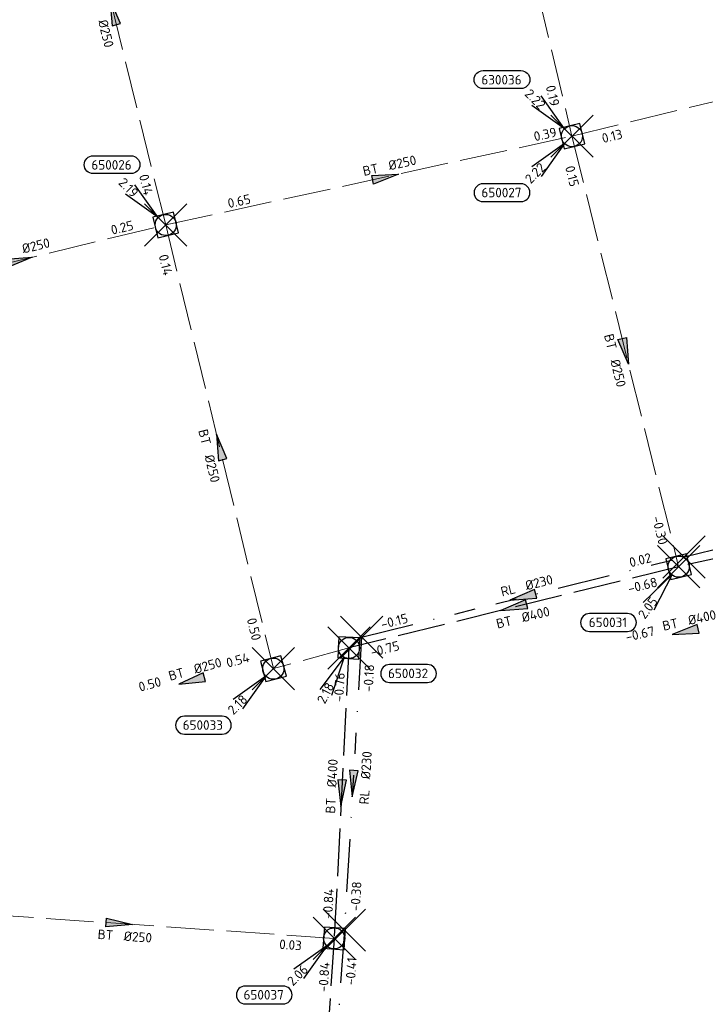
# Model space of a CAD drawing. Header units: metres. Extents: x 153343 to 157271, y 461673 to 467005.
# Tile 169 of 191: x 156823 to 156920, y 464461 to 464601. Entities that reach past the tile are written whole.
import ezdxf
from ezdxf.enums import TextEntityAlignment as Align

# ---------------------------------------------------------------- set-up
doc = ezdxf.new("R2010")
doc.units = ezdxf.units.M
doc.header["$LTSCALE"] = 0.75
doc.header["$PDMODE"] = 3
doc.header["$PDSIZE"] = 3
doc.linetypes.add('RI-HWA_BETON', pattern=[11.4, 9, -2.4])
doc.linetypes.add('RI-RELINEN', pattern=[38, 10, -4, 0, -4, 4, -4, 4, -4, 0, -4])
doc.layers.get('0').update_dxf_attribs({"lineweight": 25})
doc.layers.get('defpoints').update_dxf_attribs({"lineweight": 25})
for name, color, linetype in [('B-OI-RI-HWA_PUTNUMMER-S @ 0.75', 151, 'Continuous'), ('B-OI-RI-HWA_TRANSPORTLEIDING_BETON_400-G', 151, 'RI-HWA_BETON'), ('B-OI-RI-HWA_TRANSPORTLEIDING_BETON_500-G', 151, 'RI-HWA_BETON'), ('B-OI-RI-VWA_TRANSPORTLEIDING_B+RELINED_230-G', 33, 'RI-RELINEN')]:
    doc.layers.add(name, color=color, linetype=linetype)
for name, color, linetype, lineweight in [('B-OI-RI-HWA_RIOOLPUT_INSPECTIEPUT-S', 151, 'Continuous', 25), ('B-OI-RI-HWA_STROOMRICHTING-S @ 0.75', 151, 'Continuous', 25), ('B-OI-RI-HWA_TRANSPORTLEIDING_BETON_250-G', 151, 'RI-HWA_BETON', 18), ('B-OI-RI-VWA_STROOMRICHTING-S @ 0.75', 33, 'Continuous', 25)]:
    doc.layers.add(name, color=color, linetype=linetype, lineweight=lineweight)
doc.layers.add('inspectieput', color=7, linetype='Continuous', plot=False)
doc.styles.add('NLCS-ISO', font='isocpeur.ttf')

# ---------------------------------------------------------------- blocks, each defined once
blk = doc.blocks.new('*U1926')
at = {"ltscale": 0.1}
blk.add_hatch(color=256, dxfattribs=at).paths.add_polyline_path([(2.5, 0), (-2.5, -0.83), (-2.5, 0.83)])
at = {"ltscale": 0.1, "flags": 128}
blk.add_lwpolyline([(2.5, 0), (-2.5, -0.83), (-2.5, 0.83)], close=True, dxfattribs=at)
at = {"ltscale": 0.1, "style": 'NLCS-ISO'}
for tag, p in [('BOBL', (-26.6, -3.24)), ('MAT', (-1, -3.74))]:
    blk.add_attdef(tag, text='', height=1.8, dxfattribs=at).set_placement(p, align=Align.BOTTOM_RIGHT)
for tag, p in [('DIA', (1, -3.74)), ('BOBR', (30.43, -3.23))]:
    blk.add_attdef(tag, text='', height=1.8, dxfattribs=at).set_placement(p, align=Align.BOTTOM_LEFT)
at = {"layer": 'defpoints', "ltscale": 0.1, "style": 'NLCS-ISO', "flags": 1}
blk.add_attdef('JVA', text='', height=1.8, dxfattribs=at).set_placement((0, -1), align=Align.TOP_CENTER)
blk = doc.blocks.new('*U1922')
at = {"ltscale": 0.1}
blk.add_hatch(color=256, dxfattribs=at).paths.add_polyline_path([(-2.5, 0), (2.5, -0.83), (2.5, 0.83)])
at = {"ltscale": 0.1, "flags": 128}
blk.add_lwpolyline([(-2.5, 0), (2.5, -0.83), (2.5, 0.83)], close=True, dxfattribs=at)
at = {"ltscale": 0.1, "style": 'NLCS-ISO'}
for tag, p in [('BOBL', (-15.87, 0)), ('MAT', (-1, 0.5))]:
    blk.add_attdef(tag, text='', height=1.8, dxfattribs=at).set_placement(p, align=Align.BOTTOM_RIGHT)
for tag, p in [('DIA', (1, 0.5)), ('BOBR', (14.93, 0))]:
    blk.add_attdef(tag, text='', height=1.8, dxfattribs=at).set_placement(p, align=Align.BOTTOM_LEFT)
at = {"layer": 'defpoints', "ltscale": 0.1, "style": 'NLCS-ISO', "flags": 1}
blk.add_attdef('JVA', text='', height=1.8, dxfattribs=at).set_placement((0, -1), align=Align.TOP_CENTER)
blk = doc.blocks.new('*U1921')
at = {"ltscale": 0.1}
blk.add_hatch(color=256, dxfattribs=at).paths.add_polyline_path([(-2.5, 0), (2.5, -0.83), (2.5, 0.83)])
at = {"ltscale": 0.1, "flags": 128}
blk.add_lwpolyline([(-2.5, 0), (2.5, -0.83), (2.5, 0.83)], close=True, dxfattribs=at)
at = {"ltscale": 0.1, "style": 'NLCS-ISO'}
for tag, p in [('BOBL', (-18.17, 0)), ('MAT', (-1, 0.5))]:
    blk.add_attdef(tag, text='', height=1.8, dxfattribs=at).set_placement(p, align=Align.BOTTOM_RIGHT)
for tag, p in [('DIA', (1, 0.5)), ('BOBR', (17.22, 0))]:
    blk.add_attdef(tag, text='', height=1.8, dxfattribs=at).set_placement(p, align=Align.BOTTOM_LEFT)
at = {"layer": 'defpoints', "ltscale": 0.1, "style": 'NLCS-ISO', "flags": 1}
blk.add_attdef('JVA', text='', height=1.8, dxfattribs=at).set_placement((0, -1), align=Align.TOP_CENTER)
blk = doc.blocks.new('*U80')
at = {"ltscale": 0.1}
blk.add_hatch(color=256, dxfattribs=at).paths.add_polyline_path([(-2.5, 0), (2.5, -0.83), (2.5, 0.83)])
at = {"ltscale": 0.1, "flags": 128}
blk.add_lwpolyline([(-2.5, 0), (2.5, -0.83), (2.5, 0.83)], close=True, dxfattribs=at)
at = {"ltscale": 0.1, "style": 'NLCS-ISO'}
for tag, p in [('BOBL', (-5.66, 0)), ('MAT', (-1, 0.5))]:
    blk.add_attdef(tag, text='', height=1.8, dxfattribs=at).set_placement(p, align=Align.BOTTOM_RIGHT)
for tag, p in [('DIA', (1, 0.5)), ('BOBR', (7.22, 0))]:
    blk.add_attdef(tag, text='', height=1.8, dxfattribs=at).set_placement(p, align=Align.BOTTOM_LEFT)
at = {"layer": 'defpoints', "ltscale": 0.1, "style": 'NLCS-ISO', "flags": 1}
blk.add_attdef('JVA', text='', height=1.8, dxfattribs=at).set_placement((0, -1), align=Align.TOP_CENTER)
blk = doc.blocks.new('*U1919')
at = {"ltscale": 0.1}
blk.add_hatch(color=256, dxfattribs=at).paths.add_polyline_path([(-2.5, 0), (2.5, -0.83), (2.5, 0.83)])
at = {"ltscale": 0.1, "flags": 128}
blk.add_lwpolyline([(-2.5, 0), (2.5, -0.83), (2.5, 0.83)], close=True, dxfattribs=at)
at = {"ltscale": 0.1, "style": 'NLCS-ISO'}
for tag, p in [('BOBL', (-22.77, -3.24)), ('MAT', (-1, -3.74))]:
    blk.add_attdef(tag, text='', height=1.8, dxfattribs=at).set_placement(p, align=Align.BOTTOM_RIGHT)
for tag, p in [('DIA', (1, -3.74)), ('BOBR', (21.82, -3.23))]:
    blk.add_attdef(tag, text='', height=1.8, dxfattribs=at).set_placement(p, align=Align.BOTTOM_LEFT)
at = {"layer": 'defpoints', "ltscale": 0.1, "style": 'NLCS-ISO', "flags": 1}
blk.add_attdef('JVA', text='', height=1.8, dxfattribs=at).set_placement((0, -1), align=Align.TOP_CENTER)
blk = doc.blocks.new('*U1906')
at = {"ltscale": 0.1}
blk.add_hatch(color=256, dxfattribs=at).paths.add_polyline_path([(2.5, 0), (-2.5, -0.83), (-2.5, 0.83)])
at = {"ltscale": 0.1, "flags": 128}
blk.add_lwpolyline([(2.5, 0), (-2.5, -0.83), (-2.5, 0.83)], close=True, dxfattribs=at)
at = {"ltscale": 0.1, "style": 'NLCS-ISO'}
for tag, p in [('BOBL', (-32.61, -3.24)), ('MAT', (-1, -3.74))]:
    blk.add_attdef(tag, text='', height=1.8, dxfattribs=at).set_placement(p, align=Align.BOTTOM_RIGHT)
for tag, p in [('DIA', (1, -3.74)), ('BOBR', (31.67, -3.23))]:
    blk.add_attdef(tag, text='', height=1.8, dxfattribs=at).set_placement(p, align=Align.BOTTOM_LEFT)
at = {"layer": 'defpoints', "ltscale": 0.1, "style": 'NLCS-ISO', "flags": 1}
blk.add_attdef('JVA', text='', height=1.8, dxfattribs=at).set_placement((0, -1), align=Align.TOP_CENTER)
blk = doc.blocks.new('*U1907')
at = {"ltscale": 0.1}
blk.add_hatch(color=256, dxfattribs=at).paths.add_polyline_path([(-2.5, 0), (2.5, -0.83), (2.5, 0.83)])
at = {"ltscale": 0.1, "flags": 128}
blk.add_lwpolyline([(-2.5, 0), (2.5, -0.83), (2.5, 0.83)], close=True, dxfattribs=at)
at = {"ltscale": 0.1, "style": 'NLCS-ISO'}
for tag, p in [('BOBL', (-33.84, -3.24)), ('MAT', (-1, -3.74))]:
    blk.add_attdef(tag, text='', height=1.8, dxfattribs=at).set_placement(p, align=Align.BOTTOM_RIGHT)
for tag, p in [('DIA', (1, -3.74)), ('BOBR', (32.9, -3.23))]:
    blk.add_attdef(tag, text='', height=1.8, dxfattribs=at).set_placement(p, align=Align.BOTTOM_LEFT)
at = {"layer": 'defpoints', "ltscale": 0.1, "style": 'NLCS-ISO', "flags": 1}
blk.add_attdef('JVA', text='', height=1.8, dxfattribs=at).set_placement((0, -1), align=Align.TOP_CENTER)
blk = doc.blocks.new('*U1914')
at = {"ltscale": 0.1}
blk.add_hatch(color=256, dxfattribs=at).paths.add_polyline_path([(-2.5, 0), (2.5, -0.83), (2.5, 0.83)])
at = {"ltscale": 0.1, "flags": 128}
blk.add_lwpolyline([(-2.5, 0), (2.5, -0.83), (2.5, 0.83)], close=True, dxfattribs=at)
at = {"ltscale": 0.1, "style": 'NLCS-ISO'}
for tag, p in [('BOBL', (-32.19, -3.24)), ('MAT', (-1, -3.74))]:
    blk.add_attdef(tag, text='', height=1.8, dxfattribs=at).set_placement(p, align=Align.BOTTOM_RIGHT)
for tag, p in [('DIA', (1, -3.74)), ('BOBR', (31.24, -3.23))]:
    blk.add_attdef(tag, text='', height=1.8, dxfattribs=at).set_placement(p, align=Align.BOTTOM_LEFT)
at = {"layer": 'defpoints', "ltscale": 0.1, "style": 'NLCS-ISO', "flags": 1}
blk.add_attdef('JVA', text='', height=1.8, dxfattribs=at).set_placement((0, -1), align=Align.TOP_CENTER)
blk = doc.blocks.new('*U1915')
at = {"ltscale": 0.1}
blk.add_hatch(color=256, dxfattribs=at).paths.add_polyline_path([(2.5, 0), (-2.5, -0.83), (-2.5, 0.83)])
at = {"ltscale": 0.1, "flags": 128}
blk.add_lwpolyline([(2.5, 0), (-2.5, -0.83), (-2.5, 0.83)], close=True, dxfattribs=at)
at = {"ltscale": 0.1, "style": 'NLCS-ISO'}
for tag, p in [('BOBL', (-25.83, 0)), ('MAT', (-1, 0.5))]:
    blk.add_attdef(tag, text='', height=1.8, dxfattribs=at).set_placement(p, align=Align.BOTTOM_RIGHT)
for tag, p in [('DIA', (1, 0.5)), ('BOBR', (29.03, -0.01))]:
    blk.add_attdef(tag, text='', height=1.8, dxfattribs=at).set_placement(p, align=Align.BOTTOM_LEFT)
at = {"layer": 'defpoints', "ltscale": 0.1, "style": 'NLCS-ISO', "flags": 1}
blk.add_attdef('JVA', text='', height=1.8, dxfattribs=at).set_placement((0, -1), align=Align.TOP_CENTER)
blk = doc.blocks.new('*U1912')
at = {"ltscale": 0.1}
blk.add_hatch(color=256, dxfattribs=at).paths.add_polyline_path([(2.5, 0), (-2.5, -0.83), (-2.5, 0.83)])
at = {"ltscale": 0.1, "flags": 128}
blk.add_lwpolyline([(2.5, 0), (-2.5, -0.83), (-2.5, 0.83)], close=True, dxfattribs=at)
at = {"ltscale": 0.1, "style": 'NLCS-ISO'}
for tag, p in [('BOBL', (-19.11, 0)), ('MAT', (-1, 0.5))]:
    blk.add_attdef(tag, text='', height=1.8, dxfattribs=at).set_placement(p, align=Align.BOTTOM_RIGHT)
for tag, p in [('DIA', (1, 0.5)), ('BOBR', (18.16, 0))]:
    blk.add_attdef(tag, text='', height=1.8, dxfattribs=at).set_placement(p, align=Align.BOTTOM_LEFT)
at = {"layer": 'defpoints', "ltscale": 0.1, "style": 'NLCS-ISO', "flags": 1}
blk.add_attdef('JVA', text='', height=1.8, dxfattribs=at).set_placement((0, -1), align=Align.TOP_CENTER)
blk = doc.blocks.new('*U1876')
at = {"ltscale": 0.1}
blk.add_hatch(color=256, dxfattribs=at).paths.add_polyline_path([(-2.5, 0), (2.5, -0.83), (2.5, 0.83)])
at = {"ltscale": 0.1, "flags": 128}
blk.add_lwpolyline([(-2.5, 0), (2.5, -0.83), (2.5, 0.83)], close=True, dxfattribs=at)
at = {"ltscale": 0.1, "style": 'NLCS-ISO'}
for tag, p in [('BOBL', (-17.59, -3.24)), ('MAT', (-1, -3.74))]:
    blk.add_attdef(tag, text='', height=1.8, dxfattribs=at).set_placement(p, align=Align.BOTTOM_RIGHT)
for tag, p in [('DIA', (1, -3.74)), ('BOBR', (16.64, -3.24))]:
    blk.add_attdef(tag, text='', height=1.8, dxfattribs=at).set_placement(p, align=Align.BOTTOM_LEFT)
at = {"layer": 'defpoints', "ltscale": 0.1, "style": 'NLCS-ISO', "flags": 1}
blk.add_attdef('JVA', text='', height=1.8, dxfattribs=at).set_placement((0, -1), align=Align.TOP_CENTER)
blk = doc.blocks.new('*U1878')
at = {"ltscale": 0.1}
blk.add_hatch(color=256, dxfattribs=at).paths.add_polyline_path([(-2.5, 0), (2.5, -0.83), (2.5, 0.83)])
at = {"ltscale": 0.1, "flags": 128}
blk.add_lwpolyline([(-2.5, 0), (2.5, -0.83), (2.5, 0.83)], close=True, dxfattribs=at)
at = {"ltscale": 0.1, "style": 'NLCS-ISO'}
for tag, p in [('BOBL', (-18.42, -3.24)), ('MAT', (-1, -3.74))]:
    blk.add_attdef(tag, text='', height=1.8, dxfattribs=at).set_placement(p, align=Align.BOTTOM_RIGHT)
for tag, p in [('DIA', (1, -3.74)), ('BOBR', (17.48, -3.24))]:
    blk.add_attdef(tag, text='', height=1.8, dxfattribs=at).set_placement(p, align=Align.BOTTOM_LEFT)
at = {"layer": 'defpoints', "ltscale": 0.1, "style": 'NLCS-ISO', "flags": 1}
blk.add_attdef('JVA', text='', height=1.8, dxfattribs=at).set_placement((0, -1), align=Align.TOP_CENTER)
blk = doc.blocks.new('*U1857')
at = {"ltscale": 0.1}
blk.add_hatch(color=256, dxfattribs=at).paths.add_polyline_path([(-2.5, 0), (2.5, -0.83), (2.5, 0.83)])
at = {"ltscale": 0.1, "flags": 128}
blk.add_lwpolyline([(-2.5, 0), (2.5, -0.83), (2.5, 0.83)], close=True, dxfattribs=at)
at = {"ltscale": 0.1, "style": 'NLCS-ISO'}
for tag, p in [('BOBL', (-22.07, 0)), ('MAT', (-1, 0.5))]:
    blk.add_attdef(tag, text='', height=1.8, dxfattribs=at).set_placement(p, align=Align.BOTTOM_RIGHT)
for tag, p in [('DIA', (1, 0.5)), ('BOBR', (21.13, -0.01))]:
    blk.add_attdef(tag, text='', height=1.8, dxfattribs=at).set_placement(p, align=Align.BOTTOM_LEFT)
at = {"layer": 'defpoints', "ltscale": 0.1, "style": 'NLCS-ISO', "flags": 1}
blk.add_attdef('JVA', text='', height=1.8, dxfattribs=at).set_placement((0, -1), align=Align.TOP_CENTER)
blk = doc.blocks.new('*U1823')
at = {"ltscale": 0.1}
blk.add_hatch(color=256, dxfattribs=at).paths.add_polyline_path([(-2.5, 0), (2.5, -0.83), (2.5, 0.83)])
at = {"ltscale": 0.1, "flags": 128}
blk.add_lwpolyline([(-2.5, 0), (2.5, -0.83), (2.5, 0.83)], close=True, dxfattribs=at)
at = {"ltscale": 0.1, "style": 'NLCS-ISO'}
for tag, p in [('BOBL', (-31.27, -3.24)), ('MAT', (-1, -3.74))]:
    blk.add_attdef(tag, text='', height=1.8, dxfattribs=at).set_placement(p, align=Align.BOTTOM_RIGHT)
for tag, p in [('DIA', (1, -3.74)), ('BOBR', (30.33, -3.23))]:
    blk.add_attdef(tag, text='', height=1.8, dxfattribs=at).set_placement(p, align=Align.BOTTOM_LEFT)
at = {"layer": 'defpoints', "ltscale": 0.1, "style": 'NLCS-ISO', "flags": 1}
blk.add_attdef('JVA', text='', height=1.8, dxfattribs=at).set_placement((0, -1), align=Align.TOP_CENTER)
blk = doc.blocks.new('*U1812')
at = {"ltscale": 0.1}
blk.add_hatch(color=256, dxfattribs=at).paths.add_polyline_path([(2.5, 0), (-2.5, -0.83), (-2.5, 0.83)])
at = {"ltscale": 0.1, "flags": 128}
blk.add_lwpolyline([(2.5, 0), (-2.5, -0.83), (-2.5, 0.83)], close=True, dxfattribs=at)
at = {"ltscale": 0.1, "style": 'NLCS-ISO'}
for tag, p in [('BOBL', (-33.24, -3.24)), ('MAT', (-1, -3.74))]:
    blk.add_attdef(tag, text='', height=1.8, dxfattribs=at).set_placement(p, align=Align.BOTTOM_RIGHT)
for tag, p in [('DIA', (1, -3.74)), ('BOBR', (32.3, -3.23))]:
    blk.add_attdef(tag, text='', height=1.8, dxfattribs=at).set_placement(p, align=Align.BOTTOM_LEFT)
at = {"layer": 'defpoints', "ltscale": 0.1, "style": 'NLCS-ISO', "flags": 1}
blk.add_attdef('JVA', text='', height=1.8, dxfattribs=at).set_placement((0, -1), align=Align.TOP_CENTER)
blk = doc.blocks.new('B-SRI-PUT_HWA-SO')
at = {"lineweight": -3, "flags": 128}
blk.add_lwpolyline([(-2, -2), (2, -2), (2, 2), (-2, 2)], close=True, dxfattribs=at)
at = {"lineweight": -3}
blk.add_circle((0, 0), 2, dxfattribs=at)
blk = doc.blocks.new('*U241')
for q in [(-7.6, -5.83), (-5.83, -7.6)]:
    blk.add_line((-1.41, -1.41), q)
blk.add_lwpolyline([(-16.81, -12.39), (-9.65, -12.39, 1), (-9.65, -9.01), (-16.81, -9.01, 1)], format="xyb", close=True)
at = {"ltscale": 0.1, "style": 'NLCS-ISO'}
blk.add_attdef('PUTHGT', text='', height=1.8, rotation=45, dxfattribs=at).set_placement((-8.44, -8.48), align=Align.MIDDLE_LEFT)
blk.add_attdef('PUTNR', text='', height=1.8, dxfattribs=at).set_placement((-13.33, -8.87), align=Align.MIDDLE_CENTER)
blk = doc.blocks.new('*U987')
for q in [(-5.51, -7.84), (-3.29, -9)]:
    blk.add_line((-0.93, -1.77), q)
blk.add_lwpolyline([(7.7, -6.54), (14.86, -6.54, 1), (14.86, -3.15), (7.7, -3.15, 1)], format="xyb", close=True)
at = {"ltscale": 0.1, "style": 'NLCS-ISO'}
blk.add_attdef('PUTHGT', text='', height=1.8, rotation=62.4012, dxfattribs=at).set_placement((-5.52, -10.62), align=Align.MIDDLE_LEFT)
blk.add_attdef('PUTNR', text='', height=1.8, dxfattribs=at).set_placement((11.18, -3.01), align=Align.MIDDLE_CENTER)
blk = doc.blocks.new('*U932')
for q in [(-6.64, -6.91), (-4.63, -8.39)]:
    blk.add_line((-1.19, -1.61), q)
blk.add_lwpolyline([(-16.81, -12.39), (-9.65, -12.39, 1), (-9.65, -9.01), (-16.81, -9.01, 1)], format="xyb", close=True)
at = {"ltscale": 0.1, "style": 'NLCS-ISO'}
blk.add_attdef('PUTHGT', text='', height=1.8, rotation=53.6285, dxfattribs=at).set_placement((-7.07, -9.65), align=Align.MIDDLE_LEFT)
blk.add_attdef('PUTNR', text='', height=1.8, dxfattribs=at).set_placement((-13.33, -8.87), align=Align.MIDDLE_CENTER)
blk = doc.blocks.new('*U1017')
for q in [(-5.83, 7.6), (-7.6, 5.83)]:
    blk.add_line((-1.41, 1.41), q)
blk.add_lwpolyline([(-13.72, 13.09), (-6.57, 13.09, -1), (-6.57, 9.71), (-13.72, 9.71, -1)], format="xyb", close=True)
at = {"ltscale": 0.1, "style": 'NLCS-ISO'}
blk.add_attdef('PUTNR', text='', height=1.8, dxfattribs=at).set_placement((-10.25, 11.37), align=Align.MIDDLE_CENTER)
blk.add_attdef('PUTHGT', text='', height=1.8, rotation=315, dxfattribs=at).set_placement((-8.44, 8.48), align=Align.MIDDLE_LEFT)
blk = doc.blocks.new('*U255')
for q in [(-5.83, 7.6), (-7.6, 5.83)]:
    blk.add_line((-1.41, 1.41), q)
blk.add_lwpolyline([(-16.81, 12.39), (-9.65, 12.39, -1), (-9.65, 9.01), (-16.81, 9.01, -1)], format="xyb", close=True)
at = {"ltscale": 0.1, "style": 'NLCS-ISO'}
blk.add_attdef('PUTNR', text='', height=1.8, dxfattribs=at).set_placement((-13.33, 10.67), align=Align.MIDDLE_CENTER)
blk.add_attdef('PUTHGT', text='', height=1.8, rotation=315, dxfattribs=at).set_placement((-8.44, 8.48), align=Align.MIDDLE_LEFT)

msp = doc.modelspace()

# ---------------------------------------------------------------- linework, layer by layer
at = {"layer": 'B-OI-RI-HWA_TRANSPORTLEIDING_BETON_250-G', "transparency": 33554610}
for p, q in [((156886.72, 464646.46), (156901.44, 464584.31)), ((156843.83, 464571.71), (156828.91, 464632.19)), ((156901.44, 464584.31), (156960.62, 464598.74)), ((156843.83, 464571.71), (156901.44, 464584.31)), ((156901.44, 464584.31), (156916.57, 464523.23)), ((156802.35, 464561.7), (156843.83, 464571.71)), ((156843.83, 464571.71), (156859.09, 464508.76)), ((156869.81, 464511.7), (156859.09, 464508.76)), ((156867.72, 464470.49), (156806.8, 464474.73))]:
    msp.add_line(p, q, dxfattribs=at)
at = {"layer": 'B-OI-RI-HWA_TRANSPORTLEIDING_BETON_400-G', "transparency": 33554610}
for p, q in [((156924.47, 464524.99), (156916.57, 464523.23)), ((156916.57, 464523.23), (156869.81, 464511.7)), ((156869.81, 464511.7), (156867.72, 464470.49))]:
    msp.add_line(p, q, dxfattribs=at)
at = {"layer": 'B-OI-RI-HWA_TRANSPORTLEIDING_BETON_500-G', "transparency": 33554610}
msp.add_line((156867.72, 464470.49), (156865.18, 464432.76), dxfattribs=at)
at = {"layer": 'B-OI-RI-VWA_TRANSPORTLEIDING_B+RELINED_230-G', "transparency": 33554610}
for p, q in [((156917.33, 464524.61), (156974.52, 464538.81)), ((156871.61, 464513.23), (156917.33, 464524.61)), ((156871.61, 464513.23), (156869.16, 464471.66)), ((156869.16, 464471.66), (156866.35, 464431.37))]:
    msp.add_line(p, q, dxfattribs=at)
at = {"layer": 'inspectieput', "color": 0, "transparency": 33554610}
for p in [(156901.44, 464584.31), (156901.44, 464584.31), (156843.83, 464571.71), (156917.33, 464524.61), (156916.57, 464523.23), (156871.61, 464513.23), (156869.81, 464511.7), (156859.09, 464508.76), (156869.16, 464471.66), (156867.72, 464470.49)]:
    msp.add_point(p, dxfattribs=at)

# ---------------------------------------------------------------- block references
at = {"layer": 'B-OI-RI-HWA_PUTNUMMER-S @ 0.75', "color": 0, "transparency": 33554610, "xscale": 0.75, "yscale": 0.75, "zscale": 0.75}
for name, p, values in [('*U255', (156901.44, 464584.31), {'PUTNR': '630036', 'PUTHGT': '2.22'}), ('*U1017', (156843.83, 464571.71), {'PUTNR': '650026', 'PUTHGT': '2.19'})]:
    msp.add_blockref(name, p, dxfattribs=at).add_auto_attribs(values)
at = {"layer": 'B-OI-RI-HWA_PUTNUMMER-S @ 0.75', "color": 0, "transparency": 33554610}
ref = msp.add_blockref('*U241', (156901.44, 464584.31), dxfattribs=dict(at, xscale=0.75, yscale=0.75, zscale=0.75))
ref.add_attrib('PUTNR', '650027', dxfattribs={"layer": '0', "ltscale": 0.1, "height": 1.35, "style": 'NLCS-ISO'}).set_placement((156891.44, 464576.31), align=Align.MIDDLE_CENTER)
ref.add_attrib('PUTHGT', '2.22', dxfattribs={"layer": '0', "ltscale": 0.1, "height": 1.35, "rotation": 45, "style": 'NLCS-ISO'}).set_placement((156895.11, 464577.95), align=Align.MIDDLE_LEFT)
ref = msp.add_blockref('*U932', (156916.54, 464523.33), dxfattribs=dict(at, xscale=0.75, yscale=0.75, zscale=0.75))
ref.add_attrib('PUTNR', '650031', dxfattribs={"layer": '0', "ltscale": 0.1, "height": 1.35, "style": 'NLCS-ISO'}).set_placement((156906.54, 464515.33), align=Align.MIDDLE_CENTER)
ref.add_attrib('PUTHGT', '2.05', dxfattribs={"layer": '0', "ltscale": 0.1, "height": 1.35, "rotation": 53.6285, "style": 'NLCS-ISO'}).set_placement((156911.24, 464516.09), align=Align.MIDDLE_LEFT)
ref = msp.add_blockref('*U987', (156869.81, 464511.7), dxfattribs=dict(at, xscale=0.75, yscale=0.75, zscale=0.75))
ref.add_attrib('PUTNR', '650032', dxfattribs={"layer": '0', "ltscale": 0.1, "height": 1.35, "style": 'NLCS-ISO'}).set_placement((156878.19, 464508.09), align=Align.MIDDLE_CENTER)
ref.add_attrib('PUTHGT', '2.18', dxfattribs={"layer": '0', "ltscale": 0.1, "height": 1.35, "rotation": 62.4012, "style": 'NLCS-ISO'}).set_placement((156865.8, 464503.97), align=Align.MIDDLE_LEFT)
ref = msp.add_blockref('*U241', (156859.09, 464508.76), dxfattribs=dict(at, xscale=0.75, yscale=0.75, zscale=0.75))
ref.add_attrib('PUTNR', '650033', dxfattribs={"layer": '0', "ltscale": 0.1, "height": 1.35, "style": 'NLCS-ISO'}).set_placement((156849.09, 464500.76), align=Align.MIDDLE_CENTER)
ref.add_attrib('PUTHGT', '2.18', dxfattribs={"layer": '0', "ltscale": 0.1, "height": 1.35, "rotation": 45, "style": 'NLCS-ISO'}).set_placement((156852.95, 464502.59), align=Align.MIDDLE_LEFT)
ref = msp.add_blockref('*U241', (156867.72, 464470.49), dxfattribs=dict(at, xscale=0.75, yscale=0.75, zscale=0.75))
ref.add_attrib('PUTNR', '650037', dxfattribs={"layer": '0', "ltscale": 0.1, "height": 1.35, "style": 'NLCS-ISO'}).set_placement((156857.72, 464462.49), align=Align.MIDDLE_CENTER)
ref.add_attrib('PUTHGT', '2.06', dxfattribs={"layer": '0', "ltscale": 0.1, "height": 1.35, "rotation": 45, "style": 'NLCS-ISO'}).set_placement((156861.39, 464464.13), align=Align.MIDDLE_LEFT)
at = {"layer": 'B-OI-RI-HWA_RIOOLPUT_INSPECTIEPUT-S', "transparency": 33554610}
for p, xscale, yscale, zscale, rotation in [((156901.44, 464584.31), 0.7500000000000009, 0.7500000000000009, 0.7500000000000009, 283.9125757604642), ((156901.44, 464584.31), 0.7500000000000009, 0.7500000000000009, 0.7500000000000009, 283.9125757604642), ((156843.83, 464571.71), 0.7499999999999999, 0.7499999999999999, 0.7499999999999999, 283.6264738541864), ((156916.57, 464523.23), 0.7499999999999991, 0.7499999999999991, 0.7499999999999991, 193.8515772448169), ((156869.81, 464511.7), 0.7499999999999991, 0.7499999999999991, 0.7499999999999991, 267.0966835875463), ((156859.09, 464508.76), 0.75, 0.75, 0.75, 15.33649185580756), ((156867.72, 464470.49), 0.7500000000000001, 0.7500000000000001, 0.7500000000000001, 176.0186642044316)]:
    msp.add_blockref('B-SRI-PUT_HWA-SO', p, dxfattribs=dict(at, xscale=xscale, yscale=yscale, zscale=zscale, rotation=rotation))
at = {"layer": 'B-OI-RI-HWA_STROOMRICHTING-S @ 0.75', "color": 0, "transparency": 33554610}
for name, p, xscale, yscale, zscale, rotation, values in [('*U1812', (156894.08, 464615.39), 0.75, 0.75, 0.75, 283.3247609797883, {'MAT': 'BT', 'DIA': '%%c250', 'BOBL': '0.36', 'BOBR': '0.19'}), ('*U1914', (156836.37, 464601.95), 0.75, 0.75, 0.75, 283.857780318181, {'MAT': 'BT', 'DIA': '%%c250', 'BOBL': '-0.17', 'BOBR': '0.14'}), ('*U1823', (156931.03, 464591.53), 0.75, 0.75, 0.75, 13.70317201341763, {'MAT': 'BT', 'DIA': '%%c250', 'BOBL': '0.13', 'BOBR': '0.22'}), ('*U1915', (156875, 464578.53), 0.75, 0.75, 0.75, 12.33701104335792, {'MAT': 'BT', 'DIA': '%%c250', 'BOBL': '0.65', 'BOBR': '0.39'}), ('*U1906', (156909.01, 464553.77), 0.7500000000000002, 0.7500000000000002, 0.7500000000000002, 283.9125757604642, {'MAT': 'BT', 'DIA': '%%c250', 'BOBL': '0.15', 'BOBR': '-0.30'}), ('*U1912', (156823.09, 464566.71), 0.75, 0.75, 0.75, 13.56728376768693, {'MAT': 'BT', 'DIA': '%%c250', 'BOBL': '0.50', 'BOBR': '0.25'}), ('*U1907', (156851.46, 464540.23), 0.75, 0.75, 0.75, 283.6264738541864, {'MAT': 'BT', 'DIA': '%%c250', 'BOBL': '0.14', 'BOBR': '0.50'}), ('*U1919', (156893.19, 464517.47), 0.75, 0.75, 0.75, 13.85157724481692, {'MAT': 'BT', 'DIA': '%%c400', 'BOBL': '-0.75', 'BOBR': '-0.68'}), ('*U80', (156917.5, 464514.01), 0.75, 0.75, 0.75, 12.55952106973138, {'MAT': 'BT', 'DIA': '%%c400', 'BOBL': '-0.67', 'BOBR': '-0.65'}), ('*U80', (156847.51, 464507.06), 0.75, 0.75, 0.75, 15.33649185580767, {'MAT': 'BT', 'DIA': '%%c250', 'BOBL': '0.50', 'BOBR': '0.54'}), ('*U1921', (156868.77, 464491.09), 0.75, 0.75, 0.75, 87.09668358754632, {'MAT': 'BT', 'DIA': '%%c400', 'BOBL': '-0.84', 'BOBR': '-0.76'}), ('*U1926', (156837.26, 464472.61), 0.75, 0.75, 0.75, 356.0186642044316, {'MAT': 'BT', 'DIA': '%%c250', 'BOBL': '0.34', 'BOBR': '0.03'}), ('*U1922', (156866.45, 464451.62), 0.75, 0.75, 0.75, 86.1486343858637, {'MAT': 'BT', 'DIA': '%%c500', 'BOBL': '-0.88', 'BOBR': '-0.84'})]:
    msp.add_blockref(name, p, dxfattribs=dict(at, xscale=xscale, yscale=yscale, zscale=zscale, rotation=rotation)).add_auto_attribs(values)
at = {"layer": 'B-OI-RI-VWA_STROOMRICHTING-S @ 0.75', "color": 0, "transparency": 33554610, "xscale": 0.75, "yscale": 0.75, "zscale": 0.75}
for name, p, rotation, values in [('*U1857', (156894.47, 464518.92), 13.97725473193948, {'MAT': 'RL', 'DIA': '%%c230', 'BOBL': '-0.15', 'BOBR': '0.02'}), ('*U1878', (156870.39, 464492.44), 86.62707564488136, {'MAT': 'RL', 'DIA': '%%c230', 'BOBL': '-0.38', 'BOBR': '-0.18'}), ('*U1876', (156867.76, 464451.52), 86.01040336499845, {'MAT': 'RL', 'DIA': '%%c230', 'BOBL': '-0.48', 'BOBR': '-0.41'})]:
    msp.add_blockref(name, p, dxfattribs=dict(at, rotation=rotation)).add_auto_attribs(values)

doc.saveas('drawing.dxf')
